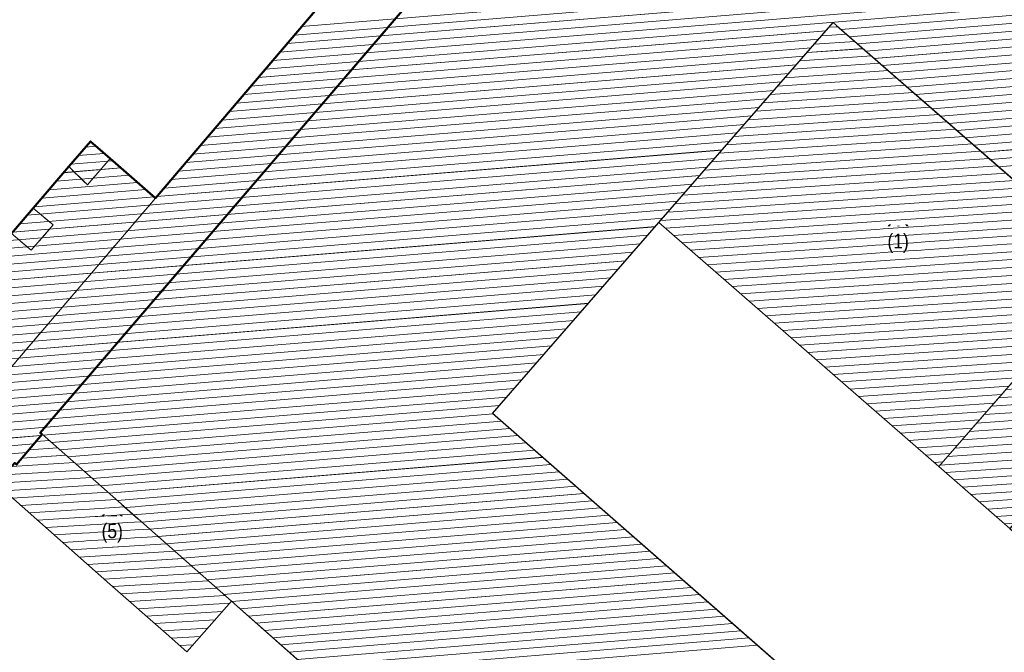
# Model space of a CAD drawing. Header units: millimetres. Extents: x 32365810 to 32368499, y 5620272 to 5622478.
# Tile 29 of 256: x 32366510 to 32366557, y 5620544 to 5620574. Entities that reach past the tile are written whole.
import ezdxf

# ---------------------------------------------------------------- set-up
doc = ezdxf.new("R2010")
doc.units = ezdxf.units.MM
for name, pattern in [('1600.1047', [0]), ('1600.2028', [0]), ('1600.2305', [0.75, 0.5, 0, 0, -0.25]), ('1600.2505', [0]), ('1600.2507', [0])]:
    doc.linetypes.add(name, pattern=pattern)
doc.layers.get('0').update_dxf_attribs({"color": 1, "linetype": 'CONTINUOUS'})
for name, color, linetype in [('_K_Ebene 32', 251, 'CONTINUOUS'), ('_K_Gebäude', 251, 'CONTINUOUS'), ('_K_Siedlungsflächen - Bauwerke u. Einrichtungen', 251, 'CONTINUOUS'), ('Ebene 32', 7, 'CONTINUOUS')]:
    doc.layers.add(name, color=color, linetype=linetype)
doc.layers.add('_K_Flurstücke_Grenzpunkte', color=251, linetype='CONTINUOUS', lineweight=50)
for name, color, linetype, transparency in [('Flurstücke_Grenzpunkte', 11, 'CONTINUOUS', 0.75), ('Gebäude', 31, 'CONTINUOUS', 0.75), ('Siedlungsflächen - Bauwerke u. Einrichtungen', 51, 'CONTINUOUS', 0.75)]:
    doc.layers.add(name, color=color, linetype=linetype, transparency=transparency)
doc.styles.add('Hausnummern NRW', font='arial.ttf', dxfattribs={"width": 0.85})

# ---------------------------------------------------------------- blocks, each defined once
blk = doc.blocks.new('O34')
at = {"layer": 'Gebäude', "color": 7, "linetype": '1600.2507', "lineweight": 18}
for p, q in [((32366014.902, 5621924.933), (32366013.821, 5621923.676)), ((32366017.066, 5621923.053), (32366014.902, 5621924.933)), ((32366012.941, 5621924.548), (32366011.247, 5621922.569)), ((32366013.821, 5621923.676), (32366012.941, 5621924.548)), ((32366007.162, 5621911.445), (32366017.066, 5621923.053)), ((32366011.247, 5621922.569), (32366012.188, 5621921.772)), ((32366012.188, 5621921.772), (32366011.155, 5621920.567)), ((32366010.216, 5621921.364), (32366008.181, 5621918.987)), ((32366011.155, 5621920.567), (32366010.216, 5621921.364)), ((32366008.181, 5621918.987), (32366009.077, 5621918.143)), ((32366009.077, 5621918.143), (32366008.03, 5621916.923)), ((32366007.077, 5621917.698), (32366005.185, 5621915.488)), ((32366008.03, 5621916.923), (32366007.077, 5621917.698)), ((32366005.185, 5621915.488), (32366006.143, 5621914.722)), ((32366006.143, 5621914.722), (32366004.963, 5621913.347)), ((32366004.963, 5621913.347), (32366007.162, 5621911.445))]:
    blk.add_line(p, q, dxfattribs=at)
blk = doc.blocks.new('O124')
at = {"layer": 'Gebäude', "color": 7, "linetype": '1600.2507', "lineweight": 18}
for p, q in [((32366011.247, 5621922.569), (32366010.216, 5621921.364)), ((32366011.247, 5621922.569), (32366012.188, 5621921.772)), ((32366012.188, 5621921.772), (32366011.155, 5621920.567)), ((32366011.155, 5621920.567), (32366010.216, 5621921.364))]:
    blk.add_line(p, q, dxfattribs=at)
blk = doc.blocks.new('O134')
at = {"layer": 'Gebäude', "color": 7, "linetype": '1600.2507', "lineweight": 18}
for p, q in [((32366013.967, 5621925.745), (32366012.941, 5621924.548)), ((32366014.902, 5621924.933), (32366013.967, 5621925.745)), ((32366014.902, 5621924.933), (32366013.821, 5621923.676)), ((32366013.821, 5621923.676), (32366012.941, 5621924.548))]:
    blk.add_line(p, q, dxfattribs=at)
blk = doc.blocks.new('O458')
at = {"layer": 'Gebäude', "color": 7, "linetype": '1600.2305', "lineweight": 18}
blk.add_line((32366011.247, 5621922.569), (32366012.941, 5621924.548), dxfattribs=at)
blk = doc.blocks.new('O530')
at = {"layer": 'Gebäude', "color": 7, "linetype": '1600.2305', "lineweight": 18}
blk.add_line((32366014.902, 5621924.933), (32366017.066, 5621923.053), dxfattribs=at)
blk = doc.blocks.new('O864')
at = {"layer": 'Flurstücke_Grenzpunkte', "color": 7, "linetype": '1600.2028', "lineweight": 35}
for p, q in [((32366040.647, 5621945.818), (32366011.584, 5621911.876)), ((32366011.671, 5621911.812), (32366010.452, 5621910.371)), ((32366011.584, 5621911.876), (32366011.671, 5621911.812))]:
    blk.add_line(p, q, dxfattribs=at)
blk = doc.blocks.new('O1646')
at = {"layer": 'Flurstücke_Grenzpunkte', "color": 7, "linetype": '1600.2028', "lineweight": 35}
for p, q in [((32366038.2, 5621947.878), (32366017.066, 5621923.053)), ((32366013.967, 5621925.745), (32366012.941, 5621924.548)), ((32366014.902, 5621924.933), (32366013.967, 5621925.745)), ((32366017.066, 5621923.053), (32366014.902, 5621924.933)), ((32366012.941, 5621924.548), (32366011.247, 5621922.569)), ((32366011.247, 5621922.569), (32366010.216, 5621921.364))]:
    blk.add_line(p, q, dxfattribs=at)
blk = doc.blocks.new('O2259')
at = {"layer": 'Gebäude', "color": 7, "linetype": '1600.2505', "lineweight": 18}
for p, q in [((32366011.671, 5621911.812), (32366010.452, 5621910.371)), ((32366020.674, 5621903.861), (32366011.671, 5621911.812)), ((32366010.365, 5621910.444), (32366009.471, 5621909.447)), ((32366010.452, 5621910.371), (32366010.365, 5621910.444)), ((32366009.471, 5621909.447), (32366009.509, 5621909.424)), ((32366009.509, 5621909.424), (32366009.596, 5621909.351)), ((32366009.596, 5621909.351), (32366014.895, 5621904.676)), ((32366014.895, 5621904.676), (32366017.564, 5621902.321)), ((32366018.548, 5621901.453), (32366020.674, 5621903.861)), ((32366017.564, 5621902.321), (32366018.548, 5621901.453))]:
    blk.add_line(p, q, dxfattribs=at)
at = {"layer": 'Ebene 32', "color": 7, "lineweight": 18, "insert": (32366015.004, 5621906.651), "char_height": 0.7, "attachment_point": 8, "line_spacing_factor": 0.69, "style": 'Hausnummern NRW', "bg_fill": 2}
blk.add_mtext('(5)', dxfattribs=at)
blk = doc.blocks.new('O2434')
at = {"layer": 'Gebäude', "color": 7, "linetype": '1600.2505', "lineweight": 18}
for p, q in [((32366038.2, 5621947.878), (32366017.066, 5621923.053)), ((32366041.003, 5621921.881), (32366049.294, 5621931.405)), ((32366049.294, 5621931.405), (32366049.449, 5621931.27)), ((32366049.449, 5621931.27), (32366062.617, 5621919.797)), ((32366013.967, 5621925.745), (32366012.941, 5621924.548)), ((32366014.902, 5621924.933), (32366013.967, 5621925.745)), ((32366017.066, 5621923.053), (32366014.902, 5621924.933)), ((32366012.941, 5621924.548), (32366011.247, 5621922.569)), ((32366011.247, 5621922.569), (32366010.216, 5621921.364)), ((32366033.098, 5621912.801), (32366041.003, 5621921.881)), ((32366049.098, 5621898.78), (32366033.098, 5621912.801)), ((32366011.671, 5621911.812), (32366010.452, 5621910.371)), ((32366020.674, 5621903.861), (32366011.671, 5621911.812)), ((32366020.674, 5621903.861), (32366039.315, 5621887.397))]:
    blk.add_line(p, q, dxfattribs=at)
blk = doc.blocks.new('O2489')
at = {"layer": 'Gebäude', "color": 7, "linetype": '1600.2505', "lineweight": 18}
for p, q in [((32366041.003, 5621921.881), (32366049.294, 5621931.405)), ((32366049.294, 5621931.405), (32366049.449, 5621931.27)), ((32366049.449, 5621931.27), (32366062.617, 5621919.797)), ((32366041.003, 5621921.881), (32366054.318, 5621910.273)), ((32366054.318, 5621910.273), (32366062.617, 5621919.797))]:
    blk.add_line(p, q, dxfattribs=at)
at = {"layer": 'Ebene 32', "color": 7, "lineweight": 18, "insert": (32366052.384, 5621920.443), "char_height": 0.7, "attachment_point": 8, "line_spacing_factor": 0.69, "style": 'Hausnummern NRW', "bg_fill": 2}
blk.add_mtext('(1)', dxfattribs=at)
blk = doc.blocks.new('O3064')
at = {"layer": 'Gebäude', "color": 7, "linetype": '1600.2505', "lineweight": 18}
for p, q in [((32366054.318, 5621910.273), (32366062.617, 5621919.797)), ((32366062.617, 5621919.797), (32366065.997, 5621916.854)), ((32366065.997, 5621916.854), (32366057.697, 5621907.329)), ((32366054.318, 5621910.273), (32366057.697, 5621907.329))]:
    blk.add_line(p, q, dxfattribs=at)
at = {"layer": 'Ebene 32', "color": 7, "lineweight": 18, "insert": (32366059.805, 5621913.439), "char_height": 0.7, "attachment_point": 8, "line_spacing_factor": 0.69, "style": 'Hausnummern NRW', "bg_fill": 2}
blk.add_mtext('(2)', dxfattribs=at)
blk = doc.blocks.new('*X1115')
at = {"color": 253, "linetype": '1600.1047', "lineweight": 18, "true_color": 0xb2b2b2}
for p, q in [((32366011.049294, 5621911.077072), (32366012.407721, 5621911.161365)), ((32366011.38474, 5621911.473608), (32366012.010217, 5621911.51242)), ((32366010.713848, 5621910.680535), (32366012.805225, 5621910.810309)), ((32366010.212285, 5621910.273691), (32366013.202728, 5621910.459254)), ((32366009.498774, 5621909.477973), (32366013.997735, 5621909.757143)), ((32366009.855529, 5621909.875832), (32366013.600232, 5621910.108199)), ((32366009.853033, 5621909.124235), (32366014.395239, 5621909.406088)), ((32366010.250919, 5621908.773203), (32366014.792743, 5621909.055033)), ((32366010.648805, 5621908.422171), (32366015.190246, 5621908.703977)), ((32366011.046691, 5621908.07114), (32366015.58775, 5621908.352922)), ((32366011.444576, 5621907.720108), (32366015.985253, 5621908.001867)), ((32366011.842462, 5621907.369077), (32366016.382757, 5621907.650811)), ((32366012.240348, 5621907.018045), (32366016.780261, 5621907.299756)), ((32366012.638234, 5621906.667013), (32366017.177764, 5621906.948701)), ((32366013.03612, 5621906.315982), (32366017.575268, 5621906.597645)), ((32366013.434006, 5621905.96495), (32366017.972771, 5621906.24659)), ((32366013.831892, 5621905.613919), (32366018.370275, 5621905.895535)), ((32366014.229778, 5621905.262887), (32366018.767779, 5621905.544479)), ((32366014.627664, 5621904.911855), (32366019.165282, 5621905.193424)), ((32366015.025534, 5621904.560823), (32366019.562786, 5621904.842369)), ((32366015.423373, 5621904.209788), (32366019.96029, 5621904.491313)), ((32366015.821212, 5621903.858754), (32366020.357793, 5621904.140258)), ((32366016.219052, 5621903.507719), (32366020.602225, 5621903.779704)), ((32366016.616891, 5621903.156685), (32366020.251277, 5621903.382206)), ((32366017.01473, 5621902.80565), (32366019.90033, 5621902.984708)), ((32366017.412569, 5621902.454616), (32366019.549383, 5621902.587209)), ((32366017.81047, 5621902.103585), (32366019.198435, 5621902.189711)), ((32366018.20841, 5621901.752557), (32366018.847488, 5621901.792213))]:
    blk.add_line(p, q, dxfattribs=at)
blk = doc.blocks.new('*X1169')
at = {"color": 253, "linetype": '1600.1047', "lineweight": 18, "true_color": 0xb2b2b2}
for p, q in [((32366056.278076, 5621933.876129), (32366024.013896, 5621931.214329)), ((32366057.043287, 5621933.186711), (32366023.324843, 5621930.404934)), ((32366056.660681, 5621933.53142), (32366023.669369, 5621930.809631)), ((32366057.425893, 5621932.842002), (32366022.980316, 5621930.000236)), ((32366057.808498, 5621932.497293), (32366022.635789, 5621929.595539)), ((32366058.191104, 5621932.152584), (32366022.291262, 5621929.190841)), ((32366058.57371, 5621931.807875), (32366049.67433, 5621931.073675)), ((32366058.956315, 5621931.463166), (32366050.068838, 5621930.729948)), ((32366048.953823, 5621931.014233), (32366021.946735, 5621928.786144)), ((32366059.338921, 5621931.118457), (32366050.463347, 5621930.386221)), ((32366048.600916, 5621930.608844), (32366021.602209, 5621928.381446)), ((32366059.721527, 5621930.773748), (32366050.857855, 5621930.042494)), ((32366060.104132, 5621930.429039), (32366051.252364, 5621929.698767)), ((32366048.24801, 5621930.203455), (32366021.257682, 5621927.976749)), ((32366060.486738, 5621930.08433), (32366051.646873, 5621929.35504)), ((32366047.895104, 5621929.798066), (32366020.913155, 5621927.572051)), ((32366060.869344, 5621929.739621), (32366052.041381, 5621929.011313)), ((32366047.189291, 5621928.987289), (32366020.224101, 5621926.762656)), ((32366047.542198, 5621929.392678), (32366020.568628, 5621927.167353)), ((32366061.251949, 5621929.394912), (32366052.43589, 5621928.667586)), ((32366061.634555, 5621929.050203), (32366052.830398, 5621928.323859)), ((32366046.836385, 5621928.5819), (32366019.879575, 5621926.357958)), ((32366062.01716, 5621928.705495), (32366053.224907, 5621927.980132)), ((32366046.483479, 5621928.176511), (32366019.535048, 5621925.953261)), ((32366062.399766, 5621928.360786), (32366053.619416, 5621927.636405)), ((32366062.782372, 5621928.016077), (32366054.013924, 5621927.292678)), ((32366046.130573, 5621927.771122), (32366019.190521, 5621925.548563)), ((32366063.164977, 5621927.671368), (32366054.408433, 5621926.948951)), ((32366045.777667, 5621927.365733), (32366018.845994, 5621925.143866)), ((32366063.547583, 5621927.326659), (32366054.802941, 5621926.605224)), ((32366045.42476, 5621926.960345), (32366018.501467, 5621924.739168)), ((32366063.930189, 5621926.98195), (32366055.19745, 5621926.261497)), ((32366064.312794, 5621926.637241), (32366055.591958, 5621925.91777)), ((32366044.718948, 5621926.149567), (32366017.812414, 5621923.929773)), ((32366045.071854, 5621926.554956), (32366018.156941, 5621924.334471)), ((32366064.6954, 5621926.292532), (32366055.986467, 5621925.574043)), ((32366044.366042, 5621925.744178), (32366017.467887, 5621923.525076)), ((32366065.078006, 5621925.947823), (32366056.380976, 5621925.230316)), ((32366014.231056, 5621925.515681), (32366013.73539, 5621925.474788)), ((32366044.013135, 5621925.338789), (32366017.12336, 5621923.120378)), ((32366065.460611, 5621925.603114), (32366056.775484, 5621924.886589)), ((32366065.843217, 5621925.258405), (32366057.169993, 5621924.542862)), ((32366043.660229, 5621924.9334), (32366010.961899, 5621922.235782)), ((32366015.022382, 5621924.828417), (32366013.041264, 5621924.664975)), ((32366014.626739, 5621925.17205), (32366013.388327, 5621925.069881)), ((32366043.307323, 5621924.528012), (32366010.615507, 5621921.830931)), ((32366015.417934, 5621924.484776), (32366012.694559, 5621924.260097)), ((32366042.954417, 5621924.122623), (32366010.269115, 5621921.42608)), ((32366016.209039, 5621923.797495), (32366012.001439, 5621923.450367)), ((32366015.813487, 5621924.141135), (32366012.347999, 5621923.855232)), ((32366042.601511, 5621923.717234), (32366009.922532, 5621921.021213)), ((32366016.604592, 5621923.453854), (32366011.65488, 5621923.045502)), ((32366041.895698, 5621922.906456), (32366009.229297, 5621920.211472)), ((32366042.248604, 5621923.311845), (32366009.575915, 5621920.616342)), ((32366017.000144, 5621923.110213), (32366011.30832, 5621922.640636)), ((32366041.542792, 5621922.501067), (32366008.882679, 5621919.806602)), ((32366041.189886, 5621922.095679), (32366008.536061, 5621919.401732)), ((32366040.836968, 5621921.690289), (32366008.189443, 5621918.996862)), ((32366040.484037, 5621921.284898), (32366007.842674, 5621918.59198)), ((32366040.131105, 5621920.879507), (32366007.495901, 5621918.187097)), ((32366039.425243, 5621920.068725), (32366006.802482, 5621917.377342)), ((32366039.778174, 5621920.474116), (32366007.149127, 5621917.782214)), ((32366039.072312, 5621919.663334), (32366006.455869, 5621916.972472)), ((32366038.719381, 5621919.257943), (32366006.109257, 5621916.567603)), ((32366038.36645, 5621918.852552), (32366005.762645, 5621916.162733)), ((32366038.013518, 5621918.447162), (32366005.416032, 5621915.757863)), ((32366037.660587, 5621918.041771), (32366005.069425, 5621915.352994)), ((32366037.307656, 5621917.63638), (32366004.722826, 5621914.948126)), ((32366036.601794, 5621916.825598), (32366004.045456, 5621914.139694)), ((32366036.954725, 5621917.230989), (32366004.376227, 5621914.543257)), ((32366036.248863, 5621916.420207), (32366004.443028, 5621913.79622)), ((32366035.895931, 5621916.014816), (32366004.840599, 5621913.452746)), ((32366035.543, 5621915.609425), (32366005.237878, 5621913.109247)), ((32366035.190069, 5621915.204034), (32366005.635026, 5621912.765738)), ((32366034.837138, 5621914.798644), (32366006.032175, 5621912.422229)), ((32366034.484207, 5621914.393253), (32366006.429324, 5621912.07872)), ((32366034.131276, 5621913.987862), (32366006.826472, 5621911.735211)), ((32366033.778344, 5621913.582471), (32366011.726288, 5621911.763172)), ((32366033.425413, 5621913.17708), (32366012.115947, 5621911.419045)), ((32366033.126374, 5621912.776135), (32366012.505605, 5621911.074918)), ((32366033.518812, 5621912.432237), (32366012.895264, 5621910.730791)), ((32366033.911249, 5621912.088339), (32366013.284923, 5621910.386664)), ((32366011.622448, 5621911.754606), (32366007.223597, 5621911.3917)), ((32366034.303687, 5621911.744442), (32366013.674581, 5621910.042537)), ((32366011.280261, 5621911.350101), (32366007.62059, 5621911.048178)), ((32366034.696124, 5621911.400544), (32366014.06424, 5621909.69841)), ((32366010.938074, 5621910.945597), (32366008.017583, 5621910.704656)), ((32366035.088562, 5621911.056646), (32366014.453899, 5621909.354283)), ((32366035.480999, 5621910.712748), (32366014.843558, 5621909.010156)), ((32366035.873437, 5621910.36885), (32366015.233216, 5621908.666028)), ((32366036.265874, 5621910.024952), (32366015.622875, 5621908.321901)), ((32366036.658312, 5621909.681054), (32366016.012534, 5621907.977774)), ((32366037.050749, 5621909.337157), (32366016.402192, 5621907.633647)), ((32366037.443186, 5621908.993259), (32366016.791851, 5621907.28952)), ((32366037.835624, 5621908.649361), (32366017.18151, 5621906.945393)), ((32366038.228061, 5621908.305463), (32366017.571168, 5621906.601266)), ((32366038.620499, 5621907.961565), (32366017.960827, 5621906.257139)), ((32366039.012936, 5621907.617667), (32366018.350486, 5621905.913012)), ((32366039.405374, 5621907.27377), (32366018.740145, 5621905.568885)), ((32366039.797811, 5621906.929872), (32366019.129803, 5621905.224757)), ((32366040.190249, 5621906.585974), (32366019.519462, 5621904.88063)), ((32366040.582686, 5621906.242076), (32366019.909121, 5621904.536503)), ((32366040.975124, 5621905.898178), (32366020.298779, 5621904.192376)), ((32366041.367561, 5621905.55428), (32366020.688437, 5621903.848249)), ((32366041.759999, 5621905.210382), (32366021.07807, 5621903.50412)), ((32366042.152436, 5621904.866485), (32366021.467703, 5621903.15999)), ((32366042.544873, 5621904.522587), (32366021.857335, 5621902.815861)), ((32366042.937311, 5621904.178689), (32366022.246968, 5621902.471732)), ((32366043.329748, 5621903.834791), (32366022.636601, 5621902.127603)), ((32366043.722186, 5621903.490893), (32366023.026233, 5621901.783473)), ((32366044.114623, 5621903.146995), (32366023.415866, 5621901.439344)), ((32366044.507061, 5621902.803097), (32366023.805499, 5621901.095215)), ((32366044.899498, 5621902.4592), (32366024.195132, 5621900.751086)), ((32366045.291936, 5621902.115302), (32366024.584764, 5621900.406956)), ((32366045.684373, 5621901.771404), (32366024.974397, 5621900.062827))]:
    blk.add_line(p, q, dxfattribs=at)
blk = doc.blocks.new('*X1182')
at = {"color": 253, "linetype": '1600.1047', "lineweight": 18, "true_color": 0xb2b2b2}
for p, q in [((32366048.748434, 5621930.778301), (32366049.921153, 5621930.858623)), ((32366049.096398, 5621931.178012), (32366049.521185, 5621931.207107)), ((32366048.400471, 5621930.378589), (32366050.321121, 5621930.51014)), ((32366048.052507, 5621929.978877), (32366050.721089, 5621930.161656)), ((32366047.356579, 5621929.179454), (32366051.521025, 5621929.464689)), ((32366047.704543, 5621929.579166), (32366051.121057, 5621929.813172)), ((32366047.008615, 5621928.779742), (32366051.920993, 5621929.116205)), ((32366046.660651, 5621928.380031), (32366052.320961, 5621928.767721)), ((32366045.964723, 5621927.580608), (32366053.120897, 5621928.070754)), ((32366046.312687, 5621927.980319), (32366052.720929, 5621928.419238)), ((32366045.616759, 5621927.180896), (32366053.520865, 5621927.72227)), ((32366045.268795, 5621926.781184), (32366053.920833, 5621927.373787)), ((32366044.572867, 5621925.981761), (32366054.720769, 5621926.676819)), ((32366044.920831, 5621926.381473), (32366054.320801, 5621927.025303)), ((32366044.224903, 5621925.58205), (32366055.120737, 5621926.328336)), ((32366043.876939, 5621925.182338), (32366055.520705, 5621925.979852)), ((32366043.181011, 5621924.382915), (32366056.320641, 5621925.282885)), ((32366043.528975, 5621924.782626), (32366055.920673, 5621925.631368)), ((32366042.833047, 5621923.983203), (32366056.720609, 5621924.934401)), ((32366042.485083, 5621923.583492), (32366057.120577, 5621924.585917)), ((32366041.789155, 5621922.784068), (32366057.920513, 5621923.88895)), ((32366042.137119, 5621923.18378), (32366057.520545, 5621924.237434)), ((32366041.441191, 5621922.384357), (32366058.320481, 5621923.540466)), ((32366041.093227, 5621921.984645), (32366058.720449, 5621923.191983)), ((32366041.299093, 5621921.622867), (32366059.120417, 5621922.843499)), ((32366041.698839, 5621921.274368), (32366059.520385, 5621922.495016)), ((32366042.098586, 5621920.925869), (32366059.920353, 5621922.146532)), ((32366042.498333, 5621920.57737), (32366060.320321, 5621921.798048)), ((32366042.89808, 5621920.228872), (32366060.720289, 5621921.449565)), ((32366043.297827, 5621919.880373), (32366061.120257, 5621921.101081)), ((32366043.697574, 5621919.531874), (32366061.520224, 5621920.752597)), ((32366044.097321, 5621919.183375), (32366061.920192, 5621920.404114)), ((32366044.497067, 5621918.834876), (32366062.32016, 5621920.05563)), ((32366044.896814, 5621918.486378), (32366062.527188, 5621919.693931)), ((32366045.296561, 5621918.137879), (32366062.178867, 5621919.294195)), ((32366045.696308, 5621917.78938), (32366061.830546, 5621918.894459)), ((32366046.096055, 5621917.440881), (32366061.482225, 5621918.494723)), ((32366046.495802, 5621917.092382), (32366061.133904, 5621918.094987)), ((32366046.895549, 5621916.743884), (32366060.785583, 5621917.695251)), ((32366047.295295, 5621916.395385), (32366060.437262, 5621917.295515)), ((32366047.695042, 5621916.046886), (32366060.088941, 5621916.895779)), ((32366048.094789, 5621915.698387), (32366059.74062, 5621916.496043)), ((32366048.494536, 5621915.349888), (32366059.392299, 5621916.096307)), ((32366048.894283, 5621915.00139), (32366059.043978, 5621915.696571)), ((32366049.29403, 5621914.652891), (32366058.695657, 5621915.296835)), ((32366049.693777, 5621914.304392), (32366058.347336, 5621914.897098)), ((32366050.093523, 5621913.955893), (32366057.999015, 5621914.497362)), ((32366050.49327, 5621913.607394), (32366057.650694, 5621914.097626)), ((32366050.893017, 5621913.258896), (32366057.302373, 5621913.69789)), ((32366051.292764, 5621912.910397), (32366056.954051, 5621913.298154)), ((32366051.692511, 5621912.561898), (32366056.60573, 5621912.898418)), ((32366052.092258, 5621912.213399), (32366056.257409, 5621912.498682)), ((32366052.492005, 5621911.8649), (32366055.909088, 5621912.098946)), ((32366052.891751, 5621911.516402), (32366055.560767, 5621911.69921)), ((32366053.291498, 5621911.167903), (32366055.212446, 5621911.299474)), ((32366053.691245, 5621910.819404), (32366054.864125, 5621910.899738)), ((32366054.090992, 5621910.470905), (32366054.515804, 5621910.500002))]:
    blk.add_line(p, q, dxfattribs=at)
blk = doc.blocks.new('*X1350')
at = {"color": 253, "linetype": '1600.1047', "lineweight": 18, "true_color": 0xb2b2b2}
for p, q in [((32366062.871115, 5621919.57574), (32366062.39573, 5621919.543069)), ((32366063.271232, 5621919.227353), (32366062.047328, 5621919.14324)), ((32366063.67135, 5621918.878967), (32366061.698926, 5621918.743411)), ((32366064.471584, 5621918.182195), (32366061.002123, 5621917.943754)), ((32366064.071467, 5621918.530581), (32366061.350525, 5621918.343583)), ((32366064.871702, 5621917.833808), (32366060.653721, 5621917.543925)), ((32366065.271819, 5621917.485422), (32366060.305319, 5621917.144097)), ((32366065.931645, 5621916.779), (32366059.608516, 5621916.344439)), ((32366065.671937, 5621917.137036), (32366059.956918, 5621916.744268)), ((32366065.583238, 5621916.379171), (32366059.260114, 5621915.944611)), ((32366065.234831, 5621915.979342), (32366058.911713, 5621915.544782)), ((32366064.886423, 5621915.579513), (32366058.563311, 5621915.144953)), ((32366064.538016, 5621915.179684), (32366058.214909, 5621914.745125)), ((32366064.189608, 5621914.779855), (32366057.866507, 5621914.345296)), ((32366063.492793, 5621913.980196), (32366057.169704, 5621913.545639)), ((32366063.841201, 5621914.380026), (32366057.518106, 5621913.945467)), ((32366063.144386, 5621913.580367), (32366056.821302, 5621913.14581)), ((32366062.795978, 5621913.180538), (32366056.4729, 5621912.745981)), ((32366062.447571, 5621912.780709), (32366056.124499, 5621912.346153)), ((32366062.099163, 5621912.38088), (32366055.776097, 5621911.946324)), ((32366061.750756, 5621911.981051), (32366055.427695, 5621911.546495)), ((32366061.053941, 5621911.181393), (32366054.730892, 5621910.746838)), ((32366061.402348, 5621911.581222), (32366055.079294, 5621911.146667)), ((32366060.705533, 5621910.781564), (32366054.38249, 5621910.347009)), ((32366060.357126, 5621910.381735), (32366054.643862, 5621909.989088)), ((32366060.008719, 5621909.981906), (32366055.043744, 5621909.640685)), ((32366059.660311, 5621909.582077), (32366055.443626, 5621909.292283)), ((32366059.311904, 5621909.182248), (32366055.843508, 5621908.94388)), ((32366058.963496, 5621908.782419), (32366056.243389, 5621908.595478)), ((32366058.615089, 5621908.38259), (32366056.643271, 5621908.247076)), ((32366058.266681, 5621907.982761), (32366057.043153, 5621907.898673)), ((32366057.918274, 5621907.582932), (32366057.443035, 5621907.550271))]:
    blk.add_line(p, q, dxfattribs=at)

msp = doc.modelspace()

# ---------------------------------------------------------------- linework, layer by layer
at = {"layer": '_K_Flurstücke_Grenzpunkte', "linetype": '1600.2028', "lineweight": 35}
for p, q in [((32366538.025, 5620590.132), (32366516.891, 5620565.307)), ((32366513.792, 5620567.999), (32366512.766, 5620566.802)), ((32366514.727, 5620567.187), (32366513.792, 5620567.999)), ((32366516.891, 5620565.307), (32366514.727, 5620567.187)), ((32366512.766, 5620566.802), (32366511.072, 5620564.823)), ((32366511.072, 5620564.823), (32366510.041, 5620563.618))]:
    msp.add_line(p, q, dxfattribs=at)
at = {"layer": '_K_Flurstücke_Grenzpunkte', "linetype": '1600.2028'}
msp.add_lwpolyline([(32366505.01, 5620557.742), (32366503.862, 5620556.401), (32366504.788, 5620555.601), (32366506.987, 5620553.699), (32366509.296, 5620551.701), (32366510.19, 5620552.698), (32366510.277, 5620552.625), (32366511.496, 5620554.066), (32366511.409, 5620554.13), (32366540.472, 5620588.072), (32366538.025, 5620590.132), (32366516.891, 5620565.307), (32366514.727, 5620567.187), (32366513.792, 5620567.999), (32366512.766, 5620566.802), (32366511.072, 5620564.823), (32366510.041, 5620563.618), (32366508.006, 5620561.241), (32366506.902, 5620559.952)], close=True, dxfattribs=at)
at = {"layer": '_K_Gebäude', "linetype": '1600.1047', "lineweight": 18}
for p, q in [((32366548.922, 5620573.432), (32366549.347, 5620573.461)), ((32366548.226, 5620572.632), (32366550.147, 5620572.764)), ((32366548.574, 5620573.032), (32366549.747, 5620573.112)), ((32366547.878, 5620572.233), (32366550.547, 5620572.415)), ((32366547.53, 5620571.833), (32366550.946, 5620572.067)), ((32366546.834, 5620571.033), (32366551.746, 5620571.37)), ((32366547.182, 5620571.433), (32366551.346, 5620571.718)), ((32366546.486, 5620570.634), (32366552.146, 5620571.021)), ((32366546.138, 5620570.234), (32366552.546, 5620570.673)), ((32366545.442, 5620569.435), (32366553.346, 5620569.976)), ((32366545.79, 5620569.834), (32366552.946, 5620570.324)), ((32366545.094, 5620569.035), (32366553.746, 5620569.627)), ((32366544.746, 5620568.635), (32366554.146, 5620569.279)), ((32366544.05, 5620567.836), (32366554.946, 5620568.582)), ((32366544.398, 5620568.235), (32366554.546, 5620568.93)), ((32366543.702, 5620567.436), (32366555.346, 5620568.234)), ((32366543.354, 5620567.036), (32366555.746, 5620567.885)), ((32366542.658, 5620566.237), (32366556.546, 5620567.188)), ((32366543.006, 5620566.637), (32366556.146, 5620567.537)), ((32366542.311, 5620565.837), (32366556.946, 5620566.84)), ((32366541.963, 5620565.437), (32366557.346, 5620566.491)), ((32366541.267, 5620564.638), (32366558.146, 5620565.794)), ((32366541.615, 5620565.038), (32366557.746, 5620566.143)), ((32366540.919, 5620564.238), (32366558.546, 5620565.446)), ((32366541.125, 5620563.877), (32366558.946, 5620565.097)), ((32366541.524, 5620563.528), (32366559.346, 5620564.749)), ((32366541.924, 5620563.18), (32366559.746, 5620564.4)), ((32366542.324, 5620562.831), (32366560.146, 5620564.052)), ((32366542.724, 5620562.483), (32366560.546, 5620563.703)), ((32366543.123, 5620562.134), (32366560.946, 5620563.355)), ((32366543.523, 5620561.786), (32366561.346, 5620563.006)), ((32366543.923, 5620561.437), (32366561.746, 5620562.658)), ((32366544.322, 5620561.089), (32366562.146, 5620562.309)), ((32366544.722, 5620560.74), (32366562.353, 5620561.948)), ((32366545.122, 5620560.392), (32366562.004, 5620561.548)), ((32366545.522, 5620560.043), (32366561.656, 5620561.148)), ((32366545.921, 5620559.695), (32366561.308, 5620560.748)), ((32366546.321, 5620559.346), (32366560.959, 5620560.349)), ((32366546.721, 5620558.998), (32366560.611, 5620559.949)), ((32366547.121, 5620558.649), (32366560.263, 5620559.549)), ((32366547.52, 5620558.301), (32366559.914, 5620559.149)), ((32366547.92, 5620557.952), (32366559.566, 5620558.75)), ((32366548.32, 5620557.604), (32366559.218, 5620558.35)), ((32366548.72, 5620557.255), (32366558.869, 5620557.95)), ((32366549.119, 5620556.907), (32366558.521, 5620557.55)), ((32366549.519, 5620556.558), (32366558.173, 5620557.151)), ((32366549.919, 5620556.21), (32366557.824, 5620556.751)), ((32366550.319, 5620555.861), (32366557.476, 5620556.351)), ((32366550.718, 5620555.513), (32366557.128, 5620555.952)), ((32366563.318, 5620556.234), (32366556.995, 5620555.799)), ((32366551.118, 5620555.164), (32366556.779, 5620555.552)), ((32366562.621, 5620555.434), (32366556.298, 5620555)), ((32366562.97, 5620555.834), (32366556.647, 5620555.399)), ((32366551.518, 5620554.816), (32366556.431, 5620555.152)), ((32366562.273, 5620555.034), (32366555.95, 5620554.6)), ((32366551.918, 5620554.467), (32366556.083, 5620554.752)), ((32366561.925, 5620554.635), (32366555.602, 5620554.2)), ((32366552.317, 5620554.119), (32366555.735, 5620554.353)), ((32366561.576, 5620554.235), (32366555.253, 5620553.8)), ((32366511.21, 5620553.727), (32366511.836, 5620553.766)), ((32366552.717, 5620553.77), (32366555.386, 5620553.953)), ((32366553.117, 5620553.422), (32366555.038, 5620553.553)), ((32366561.228, 5620553.835), (32366554.905, 5620553.4)), ((32366510.539, 5620552.934), (32366512.631, 5620553.064)), ((32366510.875, 5620553.331), (32366512.233, 5620553.415)), ((32366553.517, 5620553.073), (32366554.69, 5620553.153)), ((32366560.531, 5620553.035), (32366554.208, 5620552.601)), ((32366560.879, 5620553.435), (32366554.556, 5620553)), ((32366510.038, 5620552.527), (32366513.028, 5620552.713)), ((32366553.916, 5620552.725), (32366554.341, 5620552.754)), ((32366560.183, 5620552.635), (32366554.469, 5620552.243)), ((32366509.681, 5620552.129), (32366513.426, 5620552.362)), ((32366559.834, 5620552.236), (32366554.869, 5620551.894)), ((32366509.324, 5620551.732), (32366513.823, 5620552.011)), ((32366509.678, 5620551.378), (32366514.221, 5620551.66)), ((32366559.486, 5620551.836), (32366555.269, 5620551.546)), ((32366510.076, 5620551.027), (32366514.618, 5620551.309)), ((32366559.137, 5620551.436), (32366555.669, 5620551.198)), ((32366510.474, 5620550.676), (32366515.016, 5620550.958)), ((32366558.789, 5620551.036), (32366556.069, 5620550.849)), ((32366510.872, 5620550.325), (32366515.413, 5620550.607)), ((32366511.27, 5620549.974), (32366515.811, 5620550.256)), ((32366558.441, 5620550.636), (32366556.469, 5620550.501)), ((32366558.092, 5620550.236), (32366556.869, 5620550.152)), ((32366511.668, 5620549.623), (32366516.208, 5620549.904)), ((32366512.066, 5620549.272), (32366516.606, 5620549.553)), ((32366512.464, 5620548.921), (32366517.003, 5620549.202)), ((32366512.862, 5620548.57), (32366517.401, 5620548.851)), ((32366513.259, 5620548.219), (32366517.798, 5620548.5)), ((32366513.657, 5620547.868), (32366518.196, 5620548.149)), ((32366514.055, 5620547.517), (32366518.593, 5620547.798)), ((32366514.453, 5620547.166), (32366518.991, 5620547.447)), ((32366514.851, 5620546.814), (32366519.388, 5620547.096)), ((32366515.249, 5620546.463), (32366519.786, 5620546.745)), ((32366515.647, 5620546.112), (32366520.183, 5620546.394)), ((32366516.044, 5620545.761), (32366520.428, 5620546.033)), ((32366516.442, 5620545.41), (32366520.077, 5620545.636)), ((32366516.84, 5620545.059), (32366519.726, 5620545.238)), ((32366517.238, 5620544.708), (32366519.375, 5620544.841)), ((32366517.636, 5620544.357), (32366519.024, 5620544.443)), ((32366518.034, 5620544.006), (32366518.673, 5620544.046))]:
    msp.add_line(p, q, dxfattribs=at)
at = {"layer": '_K_Gebäude', "linetype": '1600.2507', "lineweight": 18}
for points in [[(32366516.891, 5620565.307), (32366514.727, 5620567.187), (32366513.792, 5620567.999), (32366512.766, 5620566.802), (32366513.646, 5620565.93), (32366514.727, 5620567.187)], [(32366512.766, 5620566.802), (32366511.072, 5620564.823), (32366510.041, 5620563.618), (32366510.98, 5620562.821), (32366512.013, 5620564.026), (32366511.072, 5620564.823)]]:
    msp.add_lwpolyline(points, dxfattribs=at)
at = {"layer": '_K_Gebäude', "linetype": '1600.2305', "lineweight": 18}
msp.add_lwpolyline([(32366510.041, 5620563.618), (32366510.98, 5620562.821), (32366512.013, 5620564.026), (32366511.072, 5620564.823), (32366512.766, 5620566.802), (32366513.646, 5620565.93), (32366514.727, 5620567.187), (32366516.891, 5620565.307), (32366506.987, 5620553.699)], dxfattribs=at)
at = {"layer": '_K_Gebäude', "linetype": '1600.2505', "lineweight": 18}
msp.add_lwpolyline([(32366554.143, 5620552.527), (32366557.522, 5620549.583), (32366565.822, 5620559.108), (32366562.442, 5620562.051)], close=True, dxfattribs=at)
at = {"layer": '_K_Siedlungsflächen - Bauwerke u. Einrichtungen', "linetype": '1600.1047', "lineweight": 18}
for p, q in [((32366556.104, 5620576.13), (32366523.839, 5620573.468)), ((32366556.486, 5620575.785), (32366523.495, 5620573.063)), ((32366557.251, 5620575.096), (32366522.806, 5620572.254)), ((32366556.869, 5620575.44), (32366523.15, 5620572.659)), ((32366557.634, 5620574.751), (32366522.461, 5620571.849)), ((32366558.017, 5620574.406), (32366522.117, 5620571.445)), ((32366558.399, 5620574.062), (32366549.5, 5620573.327)), ((32366558.782, 5620573.717), (32366549.894, 5620572.984)), ((32366548.779, 5620573.268), (32366521.772, 5620571.04)), ((32366559.164, 5620573.372), (32366550.289, 5620572.64)), ((32366548.426, 5620572.863), (32366521.428, 5620570.635)), ((32366559.547, 5620573.027), (32366550.683, 5620572.296)), ((32366548.073, 5620572.457), (32366521.083, 5620570.23)), ((32366559.93, 5620572.683), (32366551.078, 5620571.952)), ((32366560.312, 5620572.338), (32366551.472, 5620571.609)), ((32366547.721, 5620572.052), (32366520.739, 5620569.826)), ((32366560.695, 5620571.993), (32366551.867, 5620571.265)), ((32366547.368, 5620571.646), (32366520.394, 5620569.421)), ((32366561.077, 5620571.649), (32366552.261, 5620570.921)), ((32366561.46, 5620571.304), (32366552.656, 5620570.578)), ((32366546.662, 5620570.836), (32366519.705, 5620568.612)), ((32366547.015, 5620571.241), (32366520.05, 5620569.016)), ((32366561.843, 5620570.959), (32366553.05, 5620570.234)), ((32366546.309, 5620570.43), (32366519.36, 5620568.207)), ((32366562.225, 5620570.614), (32366553.445, 5620569.89)), ((32366545.956, 5620570.025), (32366519.016, 5620567.802)), ((32366562.608, 5620570.27), (32366553.839, 5620569.546)), ((32366562.99, 5620569.925), (32366554.234, 5620569.203)), ((32366545.603, 5620569.619), (32366518.671, 5620567.398)), ((32366563.373, 5620569.58), (32366554.628, 5620568.859)), ((32366545.25, 5620569.214), (32366518.327, 5620566.993)), ((32366563.756, 5620569.236), (32366555.023, 5620568.515)), ((32366544.897, 5620568.809), (32366517.982, 5620566.588)), ((32366564.138, 5620568.891), (32366555.417, 5620568.171)), ((32366564.521, 5620568.546), (32366555.812, 5620567.828)), ((32366544.544, 5620568.403), (32366517.638, 5620566.183)), ((32366564.903, 5620568.201), (32366556.206, 5620567.484)), ((32366514.056, 5620567.769), (32366513.561, 5620567.728)), ((32366543.839, 5620567.592), (32366516.949, 5620565.374)), ((32366544.191, 5620567.998), (32366517.293, 5620565.779)), ((32366565.286, 5620567.857), (32366556.601, 5620567.14)), ((32366543.486, 5620567.187), (32366510.787, 5620564.489)), ((32366514.848, 5620567.082), (32366512.867, 5620566.919)), ((32366514.452, 5620567.426), (32366513.214, 5620567.324)), ((32366565.669, 5620567.512), (32366556.995, 5620566.797)), ((32366543.133, 5620566.782), (32366510.441, 5620564.085)), ((32366515.243, 5620566.738), (32366512.52, 5620566.514)), ((32366542.78, 5620566.376), (32366510.095, 5620563.68)), ((32366515.639, 5620566.395), (32366512.173, 5620566.109)), ((32366542.427, 5620565.971), (32366509.748, 5620563.275)), ((32366516.43, 5620565.708), (32366511.48, 5620565.299)), ((32366516.034, 5620566.051), (32366511.827, 5620565.704)), ((32366542.074, 5620565.566), (32366509.401, 5620562.87)), ((32366516.826, 5620565.364), (32366511.134, 5620564.894)), ((32366541.368, 5620564.755), (32366508.708, 5620562.06)), ((32366541.721, 5620565.16), (32366509.055, 5620562.465)), ((32366541.015, 5620564.349), (32366508.361, 5620561.655)), ((32366540.662, 5620563.944), (32366508.015, 5620561.251)), ((32366540.309, 5620563.539), (32366507.668, 5620560.846)), ((32366539.957, 5620563.133), (32366507.321, 5620560.441)), ((32366539.604, 5620562.728), (32366506.975, 5620560.036)), ((32366539.251, 5620562.322), (32366506.628, 5620559.631)), ((32366538.545, 5620561.512), (32366505.935, 5620558.821)), ((32366538.898, 5620561.917), (32366506.281, 5620559.226)), ((32366538.192, 5620561.106), (32366505.588, 5620558.416)), ((32366537.839, 5620560.701), (32366505.241, 5620558.012)), ((32366537.486, 5620560.295), (32366504.895, 5620557.607)), ((32366537.133, 5620559.89), (32366504.548, 5620557.202)), ((32366536.78, 5620559.485), (32366504.202, 5620556.797)), ((32366536.427, 5620559.079), (32366503.871, 5620556.393)), ((32366536.074, 5620558.674), (32366504.268, 5620556.05)), ((32366535.721, 5620558.268), (32366504.666, 5620555.706)), ((32366535.368, 5620557.863), (32366505.063, 5620555.363)), ((32366535.015, 5620557.458), (32366505.46, 5620555.019)), ((32366534.663, 5620557.052), (32366505.858, 5620554.676)), ((32366534.31, 5620556.647), (32366506.255, 5620554.332)), ((32366533.957, 5620556.242), (32366506.652, 5620553.989)), ((32366533.604, 5620555.836), (32366511.552, 5620554.017)), ((32366533.251, 5620555.431), (32366511.941, 5620553.673)), ((32366532.952, 5620555.03), (32366512.331, 5620553.329)), ((32366533.344, 5620554.686), (32366512.721, 5620552.984)), ((32366511.448, 5620554.008), (32366507.049, 5620553.645)), ((32366533.737, 5620554.342), (32366513.11, 5620552.64)), ((32366534.129, 5620553.998), (32366513.5, 5620552.296)), ((32366511.106, 5620553.604), (32366507.446, 5620553.302)), ((32366534.522, 5620553.654), (32366513.89, 5620551.952)), ((32366510.764, 5620553.199), (32366507.843, 5620552.958)), ((32366534.914, 5620553.31), (32366514.279, 5620551.608)), ((32366535.306, 5620552.966), (32366514.669, 5620551.264)), ((32366535.699, 5620552.623), (32366515.059, 5620550.92)), ((32366536.091, 5620552.279), (32366515.448, 5620550.576)), ((32366536.484, 5620551.935), (32366515.838, 5620550.231)), ((32366536.876, 5620551.591), (32366516.228, 5620549.887)), ((32366537.269, 5620551.247), (32366516.617, 5620549.543)), ((32366537.661, 5620550.903), (32366517.007, 5620549.199)), ((32366538.053, 5620550.559), (32366517.397, 5620548.855)), ((32366538.446, 5620550.215), (32366517.786, 5620548.511)), ((32366538.838, 5620549.871), (32366518.176, 5620548.167)), ((32366539.231, 5620549.527), (32366518.566, 5620547.823)), ((32366539.623, 5620549.184), (32366518.955, 5620547.478)), ((32366540.016, 5620548.84), (32366519.345, 5620547.134)), ((32366540.408, 5620548.496), (32366519.735, 5620546.79)), ((32366540.801, 5620548.152), (32366520.124, 5620546.446)), ((32366541.193, 5620547.808), (32366520.514, 5620546.102)), ((32366541.585, 5620547.464), (32366520.903, 5620545.758)), ((32366541.978, 5620547.12), (32366521.293, 5620545.414)), ((32366542.37, 5620546.776), (32366521.683, 5620545.07)), ((32366542.763, 5620546.432), (32366522.072, 5620544.725)), ((32366543.155, 5620546.088), (32366522.462, 5620544.381)), ((32366543.548, 5620545.745), (32366522.852, 5620544.037)), ((32366543.94, 5620545.401), (32366523.241, 5620543.693)), ((32366544.332, 5620545.057), (32366523.631, 5620543.349)), ((32366544.725, 5620544.713), (32366524.021, 5620543.005)), ((32366545.117, 5620544.369), (32366524.41, 5620542.661)), ((32366545.51, 5620544.025), (32366524.8, 5620542.316))]:
    msp.add_line(p, q, dxfattribs=at)

# ---------------------------------------------------------------- block references
at = {"layer": 'Gebäude', "color": 7, "true_color": 0xffffff}
for name in ['O134', 'O34', 'O530', 'O458', 'O124']:
    msp.add_blockref(name, (499.825, -1357.746), dxfattribs=at)

# ---------------------------------------------------------------- next in the draw order: texts
at = {"layer": '_K_Ebene 32', "lineweight": 18, "char_height": 1, "attachment_point": 8, "line_spacing_factor": 0.69, "style": 'Hausnummern NRW', "bg_fill": 2}
for s, insert in [('(1)', (32366552.209, 5620562.697)), ('(5)', (32366514.829, 5620548.905))]:
    msp.add_mtext(s, dxfattribs=dict(at, insert=insert))

# ---------------------------------------------------------------- next in the draw order: linework, layer by layer
at = {"layer": '_K_Flurstücke_Grenzpunkte', "linetype": '1600.2028'}
msp.add_lwpolyline([(32366588.486, 5620649.737), (32366560.752, 5620616.818), (32366557.339, 5620612.768), (32366556.812, 5620613.215), (32366546.804, 5620601.487), (32366547.32, 5620601.05), (32366543.837, 5620596.958), (32366538.025, 5620590.132), (32366540.472, 5620588.072), (32366511.409, 5620554.13), (32366511.496, 5620554.066), (32366510.277, 5620552.625)], dxfattribs=at)
at = {"layer": '_K_Gebäude', "linetype": '1600.2505', "lineweight": -2}
for points in [[(32366588.486, 5620649.737), (32366560.752, 5620616.818), (32366557.339, 5620612.768), (32366556.812, 5620613.215), (32366546.804, 5620601.487), (32366547.32, 5620601.05), (32366543.837, 5620596.958), (32366538.025, 5620590.132), (32366516.891, 5620565.307), (32366514.727, 5620567.187), (32366513.792, 5620567.999), (32366512.766, 5620566.802), (32366511.072, 5620564.823), (32366510.041, 5620563.618)], [(32366510.277, 5620552.625), (32366511.496, 5620554.066), (32366520.499, 5620546.115), (32366539.14, 5620529.651), (32366548.923, 5620541.034), (32366532.923, 5620555.055), (32366540.828, 5620564.135), (32366549.119, 5620573.659), (32366549.274, 5620573.524), (32366562.442, 5620562.051), (32366565.822, 5620559.108), (32366557.522, 5620549.583), (32366565.697, 5620542.456), (32366557.729, 5620533.318), (32366572.127, 5620520.701), (32366572.407, 5620521.028), (32366600.278, 5620553.795)]]:
    msp.add_lwpolyline(points, dxfattribs=at)
at = {"layer": '_K_Gebäude', "linetype": '1600.2505', "lineweight": 18}
for points in [[(32366540.828, 5620564.135), (32366554.143, 5620552.527), (32366562.442, 5620562.051), (32366549.274, 5620573.524), (32366549.119, 5620573.659)], [(32366514.72, 5620546.93), (32366517.389, 5620544.575), (32366518.373, 5620543.707), (32366520.499, 5620546.115), (32366511.496, 5620554.066), (32366510.277, 5620552.625), (32366510.19, 5620552.698), (32366509.296, 5620551.701), (32366509.334, 5620551.678), (32366509.421, 5620551.605)]]:
    msp.add_lwpolyline(points, close=True, dxfattribs=at)

# ---------------------------------------------------------------- next in the draw order: block references
at = {"layer": 'Flurstücke_Grenzpunkte', "color": 7, "true_color": 0xffffff}
msp.add_blockref('O864', (499.825, -1357.746), dxfattribs=at)

# ---------------------------------------------------------------- next in the draw order: block references
msp.add_blockref('O1646', (499.825, -1357.746), dxfattribs=at)

# ---------------------------------------------------------------- next in the draw order: block references
at = {"layer": 'Gebäude', "color": 7, "true_color": 0xffffff}
msp.add_blockref('O2259', (499.825, -1357.746), dxfattribs=at)

# ---------------------------------------------------------------- next in the draw order: block references
msp.add_blockref('O2434', (499.825, -1357.746), dxfattribs=at)

# ---------------------------------------------------------------- next in the draw order: block references
for name in ['O2489', '*X1115']:
    msp.add_blockref(name, (499.825, -1357.746), dxfattribs=at)

# ---------------------------------------------------------------- next in the draw order: block references
msp.add_blockref('O3064', (499.825, -1357.746), dxfattribs=at)

# ---------------------------------------------------------------- next in the draw order: block references
for name in ['*X1182', '*X1350']:
    msp.add_blockref(name, (499.825, -1357.746), dxfattribs=at)
at = {"layer": 'Siedlungsflächen - Bauwerke u. Einrichtungen', "color": 7, "true_color": 0xffffff}
msp.add_blockref('*X1169', (499.825, -1357.746), dxfattribs=at)

doc.saveas('drawing.dxf')
